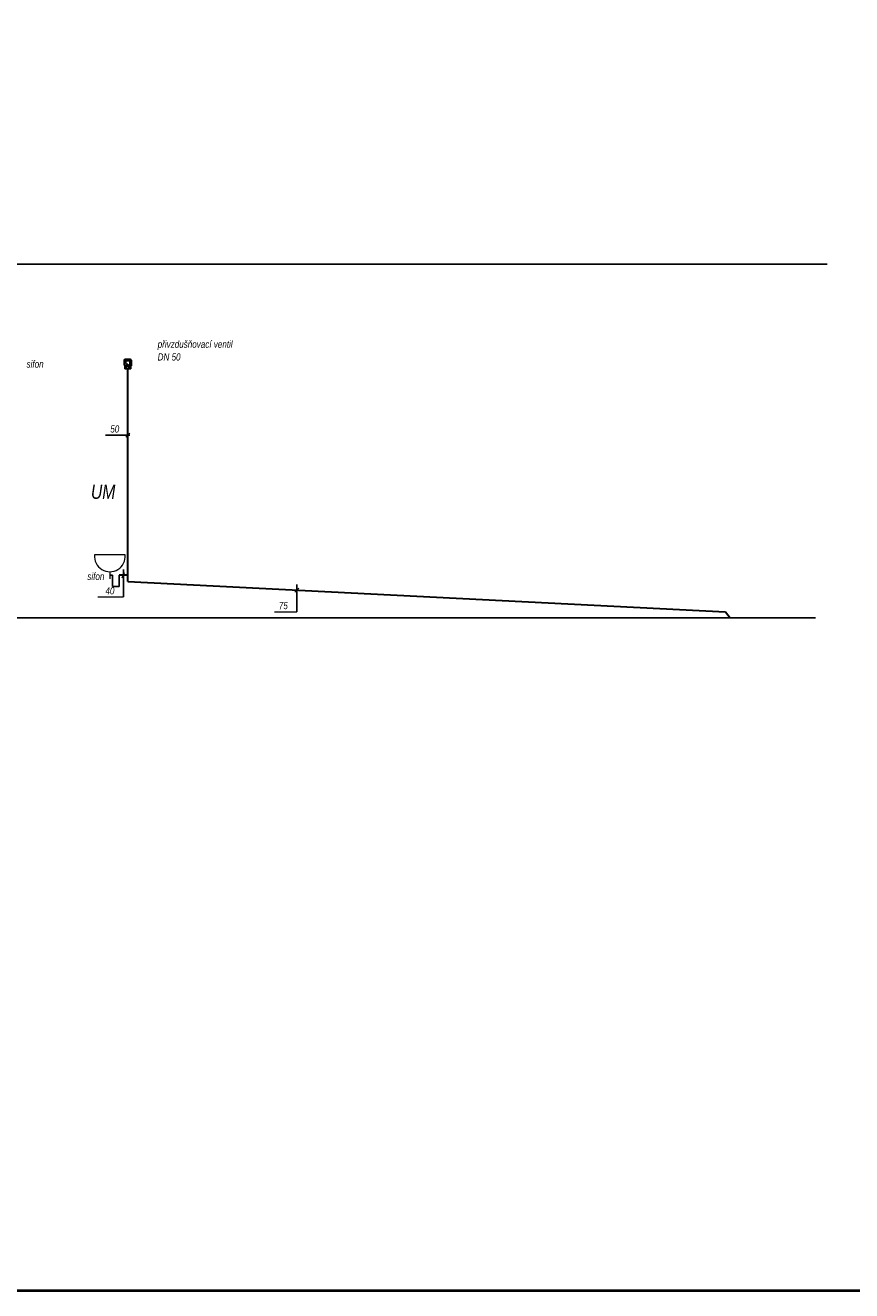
# Model space of a CAD drawing. Header units: millimetres. Extents: x 6491141 to 6692158, y 1846388 to 1929513.
# Tile 26 of 245: x 6577987 to 6588277, y 1846388 to 1862138. Entities that reach past the tile are written whole.
import ezdxf

# ---------------------------------------------------------------- set-up
doc = ezdxf.new("R2010")
doc.units = ezdxf.units.MM
for name, color, linetype, lineweight in [('KAN_OBJEKTY', 7, 'Continuous', 18), ('KAN_POPIS', 7, 'Continuous', 18), ('KAN_POTRUBI_POPIS', 7, 'Continuous', 18), ('plyn_popis', 7, 'Continuous', 18), ('ZTI-SPLAŠKOVÁ KANALIZACE', 80, 'Continuous', 30), ('ZTI-ZAŘIZOVACÍ PŘEDMĚTY', 30, 'Continuous', 35)]:
    doc.layers.add(name, color=color, linetype=linetype, lineweight=lineweight)
for name, color, linetype in [('OSMA_2D_HT-System(PPs)', 251, 'Continuous'), ('OSMA_HT-System(PPs)-pohled', 251, 'Continuous'), ('OSMA_HT-System(PPs)-rez', 251, 'Continuous'), ('OSMA_HT-System(PPs)-rez-vypln', 253, 'Continuous'), ('ZTI_KAN-POPIS', 7, 'Continuous'), ('ZTI_POPIS', 7, 'Continuous')]:
    doc.layers.add(name, color=color, linetype=linetype)
doc.styles.add('INDRA', font='ariali.ttf')

# ---------------------------------------------------------------- blocks, each defined once
blk = doc.blocks.new('*U64')
at = {"layer": 'OSMA_HT-System(PPs)-rez-vypln'}
h = blk.add_hatch(color=256, dxfattribs=at)
h.paths.add_polyline_path([(29, 118, -0.413658), (41, 106), (41, 92), (24, 92), (24, 100), (29, 100), (29, 104), (3, 104), (3, 106), (4, 106), (3, 108), (-3, 108), (-4, 106), (-3, 106), (-3, 104), (-29, 104), (-29, 100), (22, 100), (22, 91), (45, 91), (45, 91), (47, 91), (47, 92), (45, 92), (45, 96), (47, 96), (47, 105), (45, 107, 0.382203), (29, 122), (-29, 122, 0.382203), (-45, 107), (-47, 105), (-47, 96), (-45, 96), (-45, 52, 0.263197), (-37, 39), (-37, 0), (-34, 0), (-34, 21), (-31, 21), (-31, 30), (-26, 30), (-26, 0), (-23, 0), (-23, 29), (-18, 26), (-18, 0), (-15, 0), (-15, 29), (-23, 34), (-30, 34), (-30, 41), (-34, 41, -0.311848), (-41, 52), (-41, 106, -0.413658), (-29, 118)])
h.paths.add_polyline_path([(-25, 65), (-11, 57), (-2, 51), (18, 39, 0.102701), (18, 38), (30, 38), (30, 34), (23, 34), (15, 29), (15, 0), (18, 0), (18, 26), (23, 29), (23, 0), (26, 0), (26, 30), (31, 30), (31, 21), (34, 21), (34, 0), (38, 0), (38, 38), (46, 38), (46, 41), (22, 41, 0.2083), (19, 40), (0, 51), (0, 58), (-11, 58), (-24, 65), (-24, 100), (-25, 100)], flags=17)
at = {"layer": 'OSMA_HT-System(PPs)-pohled'}
for p, q in [((-35, 116), (-31, 97)), ((-34, 0), (-26, 0)), ((-31, 97), (-30, 97)), ((-31, 21), (-26, 21)), ((-30, 97), (-30, 118)), ((-30, 41), (14, 41)), ((-24, 118), (-25, 117)), ((-25, 117), (-23, 104)), ((-23, 34), (23, 34)), ((-23, 0), (-18, 0)), ((-21, 104), (-21, 118)), ((-20, 118), (-20, 104)), ((-15, 0), (15, 0)), ((13, 38), (18, 38)), ((16, 91), (16, 100)), ((16, 91), (22, 91)), ((17, 41), (22, 41)), ((18, 0), (23, 0)), ((20, 118), (20, 104)), ((21, 104), (21, 118)), ((25, 117), (23, 104)), ((24, 118), (25, 117)), ((26, 21), (31, 21)), ((26, 0), (34, 0)), ((27, 41), (27, 91)), ((29, 100), (29, 104)), ((30, 97), (30, 118)), ((31, 97), (30, 97)), ((35, 116), (31, 97)), ((34, 90), (34, 42)), ((34, 90), (46, 90)), ((34, 89), (46, 89)), ((34, 87), (46, 87)), ((34, 86), (46, 86)), ((34, 84), (46, 84)), ((34, 83), (46, 83)), ((34, 81), (46, 81)), ((34, 80), (46, 80)), ((34, 78), (46, 78)), ((34, 77), (46, 77)), ((34, 75), (46, 75)), ((34, 74), (46, 74)), ((34, 72), (46, 72)), ((34, 71), (46, 71)), ((34, 69), (46, 69)), ((34, 68), (46, 68)), ((34, 66), (46, 66)), ((34, 65), (46, 65)), ((34, 63), (46, 63)), ((34, 62), (46, 62)), ((34, 60), (46, 60)), ((34, 59), (46, 59)), ((34, 57), (46, 57)), ((34, 56), (46, 56)), ((34, 54), (46, 54)), ((34, 53), (46, 53)), ((34, 51), (46, 51)), ((34, 50), (46, 50)), ((34, 48), (46, 48)), ((34, 47), (46, 47)), ((34, 45), (46, 45)), ((34, 44), (46, 44)), ((34, 42), (46, 42)), ((35, 90), (35, 42)), ((37, 90), (37, 42)), ((38, 90), (38, 42)), ((40, 90), (40, 42)), ((41, 90), (41, 42)), ((43, 90), (43, 42)), ((44, 90), (44, 42)), ((45, 91), (47, 91)), ((46, 90), (46, 42)), ((47, 41), (46, 41)), ((47, 91), (47, 41))]:
    blk.add_line(p, q, dxfattribs=at)
for centre, major_axis, start_param, end_param in [((15, 38), (0, -3.75), 3.410244, 4.712389), ((19, 52), (0, 11.2), 3.520495, 4.363257)]:
    blk.add_ellipse(centre, major_axis=major_axis, ratio=0.707107, start_param=start_param, end_param=end_param, dxfattribs=at)
at = {"layer": 'OSMA_HT-System(PPs)-rez'}
for p, q in [((-45, 107), (-47, 105)), ((-47, 105), (-47, 96)), ((-47, 96), (-45, 96)), ((-45, 96), (-45, 52)), ((-41, 52), (-41, 106)), ((-37, 39), (-37, 0)), ((-37, 0), (-34, 0)), ((-30, 41), (-34, 41)), ((-34, 0), (-34, 21)), ((-34, 21), (-31, 21)), ((-31, 21), (-31, 30)), ((-31, 30), (-26, 30)), ((-30, 34), (-30, 41)), ((-23, 34), (-30, 34)), ((29, 122), (-29, 122)), ((-29, 118), (29, 118)), ((-29, 100), (-29, 104)), ((-29, 104), (-3, 104)), ((22, 100), (-29, 100)), ((-26, 30), (-26, 0)), ((-26, 0), (-23, 0)), ((-25, 100), (-25, 65)), ((-25, 65), (-11, 57)), ((-24, 100), (-24, 65)), ((-24, 65), (-11, 58)), ((-15, 29), (-23, 34)), ((-23, 0), (-23, 29)), ((-23, 29), (-18, 26)), ((-18, 26), (-18, 0)), ((-18, 0), (-15, 0)), ((-15, 0), (-15, 29)), ((-15, 29), (15, 29)), ((-11, 58), (0, 58)), ((-11, 57), (-2, 51)), ((-4, 106), (-3, 108)), ((-3, 106), (-4, 106)), ((-3, 108), (3, 108)), ((-3, 106), (-3, 104)), ((-2, 51), (-2, 51)), ((-2, 51), (18, 39)), ((0, 58), (0, 51)), ((0, 51), (19, 40)), ((4, 106), (3, 108)), ((3, 106), (4, 106)), ((3, 106), (3, 104)), ((3, 104), (29, 104)), ((23, 34), (15, 29)), ((15, 29), (15, 0)), ((15, 0), (18, 0)), ((18, 38), (30, 38)), ((18, 26), (23, 29)), ((18, 0), (18, 26)), ((22, 100), (22, 91)), ((22, 91), (45, 91)), ((46, 41), (22, 41)), ((30, 34), (23, 34)), ((23, 29), (23, 0)), ((23, 0), (26, 0)), ((24, 92), (24, 100)), ((29, 100), (24, 100)), ((41, 92), (24, 92)), ((26, 30), (31, 30)), ((26, 0), (26, 30)), ((29, 104), (29, 100)), ((30, 38), (30, 34)), ((31, 30), (31, 21)), ((31, 21), (34, 21)), ((34, 21), (34, 0)), ((34, 0), (38, 0)), ((38, 38), (46, 38)), ((38, 0), (38, 38)), ((41, 106), (41, 92)), ((47, 105), (45, 107)), ((45, 96), (47, 96)), ((45, 92), (45, 96)), ((47, 92), (45, 92)), ((45, 91), (47, 91)), ((46, 91), (46, 41)), ((46, 38), (46, 41)), ((47, 96), (47, 105)), ((47, 91), (47, 92))]:
    blk.add_line(p, q, dxfattribs=at)
for centre, radius, start, end in [((-29, 106), 15.6, 90.8171, 174.4852), ((-30, 52), 14.9, 179.1439, 238.1266), ((-29, 106), 11.9, 90.9375, 180.8288), ((-30, 52), 11.2, 179.0106, 248.2905), ((22, 38), 3.75, 156.5448, 180), ((22, 38), 3.75, 90, 137.0658), ((29, 106), 15.6, 5.5148, 89.1829), ((29, 106), 11.9, 359.1712, 89.0625)]:
    blk.add_arc(centre, radius, start, end, dxfattribs=at)

msp = doc.modelspace()

# ---------------------------------------------------------------- linework, layer by layer
at = {"layer": 'KAN_OBJEKTY', "ltscale": 3}
for p, q in [((6579231.4, 1855544.9), (6578849.2, 1855544.9)), ((6579040.3, 1855336.5), (6579040.3, 1855249.7))]:
    msp.add_line(p, q, dxfattribs=at)
msp.add_arc((6579040.3, 1855528.3), 191.8, 175.03517, 4.96483, dxfattribs=at)
at = {"layer": 'KAN_POPIS', "ltscale": 300}
for p, q in [((6579237.7, 1857011.6), (6579289, 1857062.8)), ((6579195.3, 1855259), (6579224.5, 1855325.3)), ((6581343.8, 1855081.2), (6581395, 1855132.4))]:
    msp.add_line(p, q, dxfattribs=at)
at = {"layer": 'KAN_POTRUBI_POPIS', "ltscale": 200}
for p, q in [((6578892, 1855022.6), (6579209.9, 1855022.6)), ((6581091.4, 1854837.3), (6581369.4, 1854837.3))]:
    msp.add_line(p, q, dxfattribs=at)
at = {"layer": 'plyn_popis', "color": 1, "lineweight": 40, "ltscale": 400}
msp.add_lwpolyline([(6559604.1, 1877887.7), (6604154.1, 1877887.7), (6604154.1, 1846387.7), (6559604.1, 1846387.7)], close=True, dxfattribs=at)
at = {"layer": 'ZTI-SPLAŠKOVÁ KANALIZACE', "ltscale": 300}
for p, q in [((6579263.4, 1855214), (6579263.4, 1857861.4)), ((6579263.4, 1855214), (6586704.9, 1854835.3)), ((6586704.9, 1854835.3), (6586763.4, 1854763.1))]:
    msp.add_line(p, q, dxfattribs=at)
at = {"layer": 'ZTI-SPLAŠKOVÁ KANALIZACE', "ltscale": 200}
msp.add_line((6579263.4, 1855292.2), (6579156.4, 1855292.2), dxfattribs=at)
at = {"layer": 'ZTI_KAN-POPIS', "ltscale": 300}
for p, q in [((6562908.1, 1859163.1), (6587971.3, 1859163.1)), ((6562908.1, 1854763.1), (6587825.4, 1854763.1))]:
    msp.add_line(p, q, dxfattribs=at)
at = {"layer": 'ZTI_POPIS'}
for p, q in [((6578986.4, 1857037.2), (6579290, 1857037.2)), ((6579209.9, 1855022.6), (6579209.9, 1855363.6)), ((6579074.9, 1855293.1), (6579040.3, 1855293.1)), ((6579074.9, 1855293.1), (6579074.9, 1855153)), ((6579156.4, 1855153), (6579156.4, 1855293.1)), ((6579074.9, 1855153), (6579156.4, 1855153)), ((6581369.4, 1854837.3), (6581369.4, 1855178.2))]:
    msp.add_line(p, q, dxfattribs=at)

# ---------------------------------------------------------------- block references
at = {"layer": 'OSMA_2D_HT-System(PPs)'}
msp.add_blockref('*U64', (6579263.4, 1857861.4), dxfattribs=at)

# ---------------------------------------------------------------- texts
at = {"layer": 'ZTI-ZAŘIZOVACÍ PŘEDMĚTY', "linetype": 'ByBlock', "style": 'INDRA', "width": 0.8}
msp.add_text('UM', height=175, dxfattribs=at).set_placement((6578804.4, 1856243.3))
at = {"layer": 'ZTI_POPIS', "linetype": 'Continuous', "style": 'INDRA', "width": 0.8}
for s, p in [('přivzdušňovací ventil', (6579635.5, 1858123.5)), ('DN 50', (6579635.5, 1857965)), ('sifon', (6578003.2, 1857876.9)), ('50', (6579045.5, 1857068.9)), ('sifon', (6578759.7, 1855233.9)), ('40', (6578984.8, 1855054.3)), ('75', (6581143.5, 1854869.9))]:
    msp.add_text(s, height=90, dxfattribs=at).set_placement(p)

doc.saveas('drawing.dxf')
